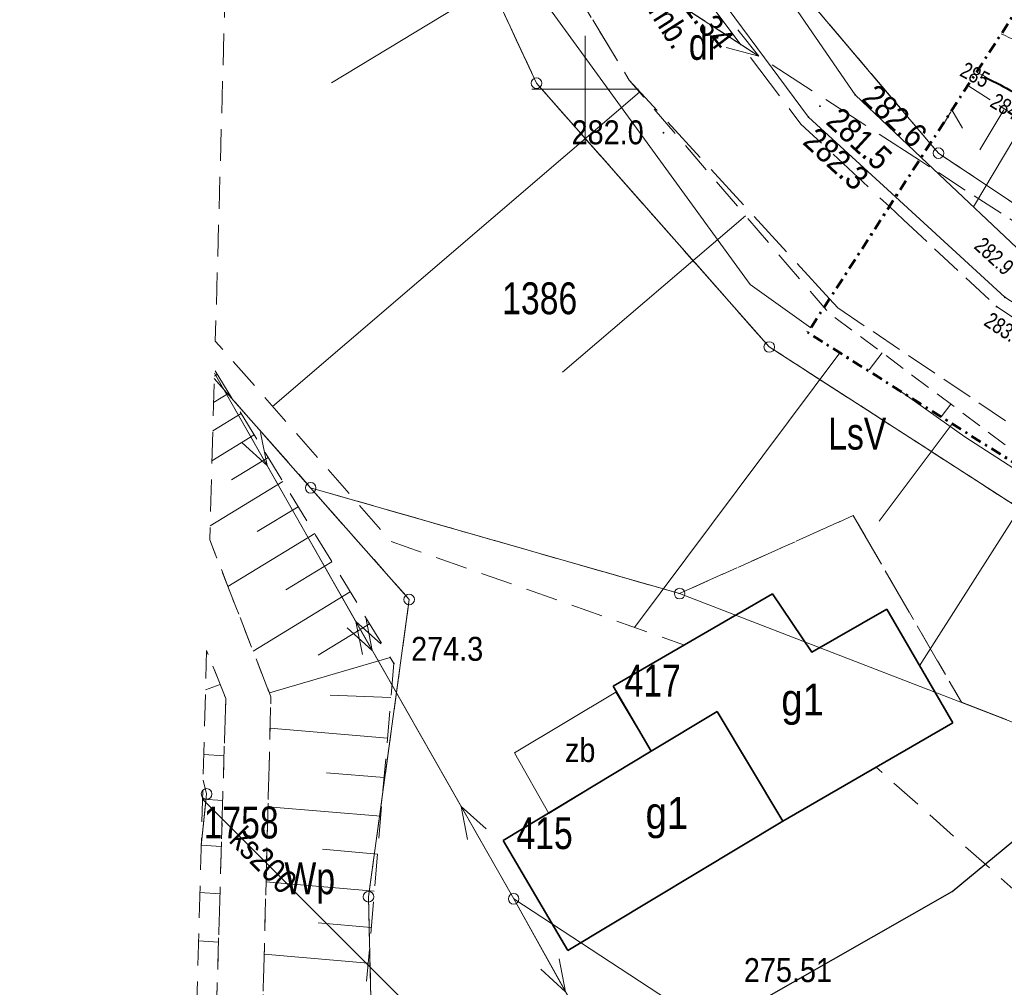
# Model space of a CAD drawing. Header units: metres. Extents: x 8377125 to 8377741, y 5529327 to 5529631.
# Tile 16 of 150: x 8377273 to 8377320, y 5529508 to 5529553. Entities that reach past the tile are written whole.
import ezdxf
from ezdxf.enums import TextEntityAlignment as Align

# ---------------------------------------------------------------- set-up
doc = ezdxf.new("R2010")
doc.units = ezdxf.units.M
doc.header["$MEASUREMENT"] = 0
for name, pattern in [('( Dashdot )', [1.001, 0.5, -0.25, 0.001, -0.25]), ('0.75_0.75', [1.5, 0.75, -0.75]), ('1.0_0.5', [1.5, 1, -0.5]), ('1.5_0.5', [2, 1.5, -0.5]), ('1.5_0.75', [2.25, 1.5, -0.75]), ('2.25_0.75', [3, 2.25, -0.75]), ('219-1000', [0]), ('BUBZ01-500', [1.75, 1.25, -0.5]), ('egkk-1000', [3, 2.25, -0.75]), ('egkk-500', [2, 1.5, -0.5]), ('egug-1000', [1.5, 0.75, -0.75]), ('egug-500', [1, 0.5, -0.5]), ('KTJZ01-500', [2, 1.5, -0.5]), ('suep_nn_1000', [0])]:
    doc.linetypes.add(name, pattern=pattern)
doc.layers.get('0').update_dxf_attribs({"color": 2})
for name, color, linetype in [('000 Inne (niezydentyfikowane)', 7, 'Continuous'), ('obudowa ochronna przewodu', 7, 'Continuous'), ('ogrodzenie trwałe', 7, 'Continuous'), ('rów melioracyjny (poligon)', 7, 'Continuous'), ('rów przydrożny (poligon)', 7, 'Continuous'), ('zbiornik lub silos', 7, 'Continuous'), ('zbiornik lub silos-Atr17', 7, 'Continuous')]:
    doc.layers.add(name, color=color, linetype=linetype)
for name, color, linetype, lineweight in [('1 500 A2 Ramka', 2, 'Continuous', 0), ('1 500 A2 Ramka (Construction)', 2, 'Continuous', 0), ('202-punkt graniczny', 7, 'Continuous', 0), ('210-oznaczenie konturu użytku gruntowego', 7, 'Continuous', 0), ('211-numer działki ewidencyjnej', 7, 'Continuous', 0), ('217-kontur klasyfikacyjny', 7, 'Continuous', 0), ('218-kontur użytku gruntowego', 7, 'Continuous', 0), ('219-działka ewidencyjna', 7, 'Continuous', 0), ('312-budynek ewidencyjny', 7, 'Continuous', 0), ('312-oznaczenie budynku ewidencyjnego', 7, 'Continuous', 0), ('312-oznaczenie budynku ewidencyjnego-Atr117', 7, 'Continuous', 0), ('BUBZ01', 7, 'Continuous', 0), ('BUBZ01_1', 7, 'Continuous', 0), ('jezdnia', 7, 'Continuous', 0), ('jezdnia-Atr17', 7, 'Continuous', 0), ('KTJZ01', 7, 'Continuous', 0), ('OTZZ', 7, 'Continuous', 0), ('pikieta naturalna', 7, 'Continuous', 0), ('pikieta naturalna-Atr2', 7, 'Continuous', 0), ('pikieta sztuczna-Atr2', 7, 'Continuous', 0), ('przewód elektroenergetyczny niskiego napięcia', 7, 'Continuous', 0), ('przewód elektroenergetyczny niskiego napięcia - ob. projektowany', 7, 'Continuous', 0), ('przewód elektroenergetyczny podziemny', 7, 'Continuous', 0), ('przewód gazowy', 7, 'Continuous', 0), ('przewód kanalizacyjny', 7, 'Continuous', 0), ('przewód kanalizacyjny-Atr1', 7, 'Continuous', 0), ('PTRW02', 7, 'Continuous', 0), ('RTPW01', 7, 'Continuous', 0), ('RTPW02', 7, 'Continuous', 0), ('rzędna-Atr2', 7, 'Continuous', 0), ('skarpa nieumocniona', 7, 'Continuous', 0), ('słup przewodów napowietrznych', 7, 'Continuous', 0), ('Wstawianie ramki sekcyjnej z opisem', 7, 'Continuous', 0), ('WWRPH_811', 7, 'Continuous', 0), ('WWRPH_814', 7, 'Continuous', 0), ('Zakres', 7, 'Continuous', 0)]:
    doc.layers.add(name, color=color, linetype=linetype, lineweight=lineweight)
doc.styles.get("Standard").update_dxf_attribs({"font": 'Working1250.shx', "width": 0.75})
doc.linetypes.add('902-1000', pattern='A,5,0,[1,ksztalty.shx,S=1,R=0,X=0,Y=0],5', length=10)

# ---------------------------------------------------------------- blocks, each defined once
blk = doc.blocks.new('202')
at = {"color": 0, "linetype": 'Continuous', "lineweight": 0}
blk.add_circle((0, 0), 0.25, dxfattribs=at)
blk = doc.blocks.new('RTPW01')
at = {"layer": 'RTPW01', "linetype": 'Continuous', "lineweight": 13}
h = blk.add_hatch(color=7, dxfattribs=at)
edge = h.paths.add_edge_path()
edge.add_arc((0, 0), 0.0045, 0, 360)
blk = doc.blocks.new('RTPW02')
at = {"layer": 'RTPW02', "linetype": 'Continuous', "lineweight": 13}
h = blk.add_hatch(color=7, dxfattribs=at)
edge = h.paths.add_edge_path()
edge.add_arc((0, 0), 0.0045, 0, 360)
blk = doc.blocks.new('*U23')
at = {"layer": '1 500 A2 Ramka (Construction)', "color": 2, "linetype": 'Continuous', "lineweight": 30}
blk.add_3dface([(-10.1172, -20.5497), (10.1172, -20.5497), (10.1172, 9.1484), (-10.1172, 9.1484)], dxfattribs=at)
blk = doc.blocks.new('PW01')
at = {"linetype": 'Continuous', "lineweight": 13}
h = blk.add_hatch(color=0, dxfattribs=at)
edge = h.paths.add_edge_path()
edge.add_arc((0, 0), 0.045, 0, 360)
blk = doc.blocks.new('US15')
at = {"color": 0, "linetype": 'Continuous', "lineweight": 13}
blk.add_circle((0, 0), 0.25, dxfattribs=at)
blk = doc.blocks.new('SUEP1')
at = {"color": 0, "linetype": 'Continuous'}
for p, q in [((5, 0), (3.5, 0.5)), ((15, 0), (13.5, 0.5)), ((0, 0), (5, 0)), ((5, 0), (3.5, -0.5)), ((5, 0), (15, 0)), ((15, 0), (13.5, -0.5))]:
    blk.add_line(p, q, dxfattribs=at)

msp = doc.modelspace()

# ---------------------------------------------------------------- linework, layer by layer
at = {"layer": '000 Inne (niezydentyfikowane)', "color": 7, "linetype": 'Continuous', "lineweight": 13}
for p, q in [((8377298.37, 5529556.54), (8377288.08, 5529550.3)), ((8377302.56, 5529549.86), (8377285.31, 5529535.09)), ((8377307.53, 5529544.05), (8377298.94, 5529536.7)), ((8377311.974, 5529537.603), (8377302.32, 5529524.7)), ((8377282.72, 5529536.6), (8377282.574, 5529536.512)), ((8377283.26, 5529535.71), (8377282.539, 5529535.27)), ((8377283.84, 5529534.76), (8377282.502, 5529533.938)), ((8377317.249, 5529534.268), (8377313.82, 5529529.69)), ((8377284.45, 5529533.75), (8377282.463, 5529532.536)), ((8377285.1, 5529532.69), (8377283.38, 5529531.64)), ((8377285.79, 5529531.56), (8377282.377, 5529529.479)), ((8377321.311, 5529531.699), (8377315.71, 5529522.9)), ((8377286.52, 5529530.37), (8377284.59, 5529529.2)), ((8377287.29, 5529529.11), (8377283.21, 5529526.63)), ((8377288.1, 5529527.78), (8377285.94, 5529526.46)), ((8377288.96, 5529526.37), (8377284.4, 5529523.58)), ((8377289.87, 5529524.87), (8377287.46, 5529523.4)), ((8377290.84, 5529523.29), (8377285.16, 5529521.63)), ((8377282.162, 5529521.758), (8377282.85, 5529522.01)), ((8377290.87, 5529521.4), (8377288.01, 5529521.52)), ((8377290.71, 5529519.49), (8377285.19, 5529519.97)), ((8377282.077, 5529518.732), (8377283.03, 5529518.67)), ((8377290.55, 5529517.64), (8377287.85, 5529517.87)), ((8377282.018, 5529516.623), (8377282.97, 5529516.56)), ((8377290.39, 5529515.82), (8377285.1, 5529516.27)), ((8377281.958, 5529514.461), (8377282.9, 5529514.4)), ((8377290.24, 5529514.04), (8377287.65, 5529514.27)), ((8377290.09, 5529512.3), (8377285, 5529512.74)), ((8377281.896, 5529512.242), (8377282.84, 5529512.18)), ((8377289.95, 5529510.59), (8377287.45, 5529510.81)), ((8377281.832, 5529509.963), (8377282.77, 5529509.9)), ((8377289.8, 5529508.92), (8377284.92, 5529509.34))]:
    msp.add_line(p, q, dxfattribs=at)
at = {"layer": '217-kontur klasyfikacyjny', "color": 3, "linetype": 'egkk-1000', "lineweight": 18, "flags": 128}
for points in [[(8377297.71, 5529550.28), (8377286.42, 5529574.6)], [(8377307.62, 5529557.6), (8377316.215, 5529547.445)], [(8377308.65, 5529537.88), (8377297.71, 5529550.28)], [(8377335.01, 5529520.88), (8377308.65, 5529537.88)], [(8377282.571, 5529536.4), (8377287.1, 5529531.26)], [(8377287.1, 5529531.26), (8377304.44, 5529526.29)], [(8377287.1, 5529531.26), (8377291.73, 5529526.01)], [(8377304.44, 5529526.29), (8377312.6, 5529529.96)], [(8377312.6, 5529529.96), (8377317.68, 5529521.18)], [(8377291.73, 5529526.01), (8377289.82, 5529512.04)], [(8377317.68, 5529521.18), (8377324.01, 5529518.73)], [(8377282.21, 5529516.87), (8377282.043, 5529517.518)], [(8377281.957, 5529514.437), (8377282.21, 5529516.87)], [(8377289.82, 5529512.04), (8377290.05, 5529501.79)]]:
    msp.add_lwpolyline(points, dxfattribs=at)
at = {"layer": '217-kontur klasyfikacyjny', "color": 3, "linetype": 'egkk-500', "lineweight": 13, "flags": 128}
for points in [[(8377316.215, 5529547.445), (8377316.6, 5529546.99)], [(8377316.6, 5529546.99), (8377340.08, 5529531.32)]]:
    msp.add_lwpolyline(points, dxfattribs=at)
at = {"layer": '218-kontur użytku gruntowego', "color": 3, "linetype": 'egug-1000', "lineweight": 18, "flags": 128}
for points in [[(8377286.42, 5529574.6), (8377297.71, 5529550.28)], [(8377316.215, 5529547.445), (8377307.62, 5529557.6)], [(8377297.71, 5529550.28), (8377308.65, 5529537.88)], [(8377308.65, 5529537.88), (8377335.01, 5529520.88)], [(8377282.571, 5529536.4), (8377287.1, 5529531.26)], [(8377287.1, 5529531.26), (8377291.73, 5529526.01)], [(8377304.44, 5529526.29), (8377287.1, 5529531.26)], [(8377312.6, 5529529.96), (8377304.44, 5529526.29)], [(8377317.68, 5529521.18), (8377312.6, 5529529.96)], [(8377291.73, 5529526.01), (8377289.82, 5529512.04)], [(8377324.01, 5529518.73), (8377317.68, 5529521.18)], [(8377282.21, 5529516.87), (8377282.043, 5529517.518)], [(8377281.957, 5529514.437), (8377282.21, 5529516.87)], [(8377289.82, 5529512.04), (8377290.05, 5529501.79)]]:
    msp.add_lwpolyline(points, dxfattribs=at)
at = {"layer": '218-kontur użytku gruntowego', "color": 3, "linetype": 'egug-500', "lineweight": 13, "flags": 128}
for points in [[(8377316.6, 5529546.99), (8377316.215, 5529547.445)], [(8377316.215, 5529547.445), (8377316.6, 5529546.99)], [(8377340.08, 5529531.32), (8377316.6, 5529546.99)], [(8377316.6, 5529546.99), (8377340.08, 5529531.32)]]:
    msp.add_lwpolyline(points, dxfattribs=at)
at = {"layer": '219-działka ewidencyjna', "color": 7, "linetype": '219-1000', "lineweight": 18, "flags": 128}
for points in [[(8377297.71, 5529550.28), (8377286.42, 5529574.6)], [(8377316.215, 5529547.445), (8377307.62, 5529557.6)], [(8377308.65, 5529537.88), (8377297.71, 5529550.28)], [(8377335.01, 5529520.88), (8377308.65, 5529537.88)], [(8377287.1, 5529531.26), (8377282.571, 5529536.4)], [(8377304.44, 5529526.29), (8377287.1, 5529531.26)], [(8377291.73, 5529526.01), (8377287.1, 5529531.26)], [(8377324.01, 5529518.73), (8377304.44, 5529526.29)], [(8377291.73, 5529526.01), (8377289.82, 5529512.04)], [(8377282.21, 5529516.87), (8377282.043, 5529517.518)], [(8377282.21, 5529516.87), (8377281.957, 5529514.437)], [(8377290.05, 5529501.79), (8377289.82, 5529512.04)]]:
    msp.add_lwpolyline(points, dxfattribs=at)
at = {"layer": '219-działka ewidencyjna', "color": 7, "linetype": 'Continuous', "lineweight": 13, "flags": 128}
for points in [[(8377316.6, 5529546.99), (8377316.215, 5529547.445)], [(8377340.08, 5529531.32), (8377316.6, 5529546.99)]]:
    msp.add_lwpolyline(points, dxfattribs=at)
at = {"layer": '312-budynek ewidencyjny', "color": 7, "linetype": 'Continuous', "lineweight": 35, "flags": 128}
for points in [[(8377301.32, 5529521.93), (8377308.81, 5529526.28)], [(8377308.81, 5529526.28), (8377310.65, 5529523.53)], [(8377310.65, 5529523.53), (8377314.17, 5529525.56)], [(8377314.17, 5529525.56), (8377317.27, 5529520.21)], [(8377303.1, 5529518.88), (8377301.32, 5529521.93)], [(8377303.1, 5529518.88), (8377306.2, 5529520.74)], [(8377306.2, 5529520.74), (8377303.1, 5529518.88)], [(8377306.2, 5529520.74), (8377309.29, 5529515.59)], [(8377309.29, 5529515.59), (8377306.2, 5529520.74)], [(8377317.27, 5529520.21), (8377309.29, 5529515.59)], [(8377296.14, 5529514.69), (8377303.1, 5529518.88)], [(8377309.29, 5529515.59), (8377299.18, 5529509.52)], [(8377299.18, 5529509.52), (8377296.14, 5529514.69)]]:
    msp.add_lwpolyline(points, dxfattribs=at)
at = {"layer": 'BUBZ01', "color": 7, "linetype": 'BUBZ01-500', "lineweight": 13}
msp.add_polyline3d([(8377317.983, 5529550.175, 283.442), (8377326.59, 5529544.64, 286.56), (8377333.93, 5529539.53, 287.87), (8377347.517, 5529534.478, 288.698), (8377352.641, 5529531.971, 288.231)], dxfattribs=at)
at = {"layer": 'BUBZ01_1', "color": 7, "linetype": 'Continuous', "lineweight": 13}
for p, q in [((8377318.547, 5529547.14, 283.864), (8377319.676, 5529549.025, 284.579)), ((8377318.241, 5529544.475, 283.239), (8377320.626, 5529548.456, 284.566))]:
    msp.add_line(p, q, dxfattribs=at)
at = {"layer": 'jezdnia', "color": 7, "linetype": '2.25_0.75', "lineweight": 18, "flags": 128}
for points in [[(8377288.696, 5529592.032), (8377293.93, 5529578.63), (8377300.3, 5529563.28), (8377304.42, 5529555.91), (8377310.14, 5529548.36), (8377314.295, 5529544.481)], [(8377311.484, 5529540.141), (8377302.07, 5529550.43), (8377296.27, 5529560), (8377289.66, 5529576.44), (8377284.086, 5529590.614)]]:
    msp.add_lwpolyline(points, dxfattribs=at)
at = {"layer": 'jezdnia', "color": 7, "linetype": '1.5_0.5', "lineweight": 13, "flags": 128}
for points in [[(8377314.959, 5529543.861), (8377314.295, 5529544.481)], [(8377311.484, 5529540.141), (8377311.87, 5529539.72)]]:
    msp.add_lwpolyline(points, dxfattribs=at)
at = {"layer": 'KTJZ01', "color": 7, "linetype": 'KTJZ01-500', "lineweight": 13}
for points in [[(8377314.959, 5529543.861, 283.194), (8377319.33, 5529539.78, 283.86), (8377338.668, 5529527.083, 285.942), (8377348.754, 5529521.741, 286.957), (8377359.879, 5529515.876, 287.98), (8377367.307, 5529512.208, 288.606), (8377370.445, 5529511.09, 288.757), (8377375.045, 5529509.037, 288.985), (8377380.025, 5529506.56, 289.213), (8377386.139, 5529503.373, 289.555), (8377391.309, 5529500.553, 289.788), (8377399.808, 5529496.663, 290.165), (8377411.862, 5529493.138, 291.002), (8377419.006, 5529491.933, 291.668), (8377429.685, 5529491.167, 292.904), (8377440.92, 5529491.695, 294.262), (8377456.048, 5529494.714, 296.262), (8377465.548, 5529500.847, 298.076), (8377470.455, 5529506.719, 299.175), (8377471.744, 5529509.333, 299.581), (8377473.741, 5529515.304, 300.516), (8377474.454, 5529520.195, 301.263), (8377474.815, 5529527.608, 302.245), (8377474.678, 5529528.881, 302.408)], [(8377311.87, 5529539.72, 283.4), (8377336.44, 5529523.171, 285.797), (8377346.611, 5529517.368, 286.84), (8377357.416, 5529511.569, 288.052), (8377364.909, 5529506.839, 288.626), (8377368.839, 5529504.63, 288.711), (8377369.672, 5529505.21, 288.87), (8377374.779, 5529504.381, 289.1), (8377378.558, 5529503.181, 289.155), (8377381.317, 5529501.98, 289.373), (8377382.413, 5529500.947, 289.457), (8377383.158, 5529499.4, 289.505), (8377383.411, 5529498.303, 289.539), (8377389.462, 5529495.675, 289.876), (8377398.082, 5529492.24, 290.27), (8377411.127, 5529488.308, 291.088), (8377418.327, 5529487, 291.483)]]:
    msp.add_polyline3d(points, dxfattribs=at)
at = {"layer": 'obudowa ochronna przewodu', "color": 7, "linetype": 'Continuous', "lineweight": 25, "flags": 128}
msp.add_lwpolyline([(8377290.74, 5529507.88), (8377282.018, 5529516.632)], dxfattribs=at)
at = {"layer": 'ogrodzenie trwałe', "color": 7, "linetype": '902-1000', "lineweight": 25, "flags": 128}
msp.add_lwpolyline([(8377311.02, 5529484.33), (8377301.67, 5529475.99), (8377291.15, 5529497.4), (8377317.24, 5529512.29), (8377321.23, 5529515.58), (8377335.11, 5529499.08)], dxfattribs=at)
at = {"layer": 'OTZZ', "color": 7, "linetype": 'Continuous', "lineweight": 13}
for p, q in [((8377316.734, 5529548.163), (8377317.177, 5529548.931)), ((8377317.237, 5529549.023), (8377317.734, 5529548.163))]:
    msp.add_line(p, q, dxfattribs=at)
at = {"layer": 'przewód elektroenergetyczny niskiego napięcia', "color": 1, "linetype": 'suep_nn_1000', "lineweight": 18, "flags": 128}
for points in [[(8377282.578, 5529536.657), (8377296.64, 5529511.94)], [(8377320.84, 5529468.64), (8377296.64, 5529511.94)]]:
    msp.add_lwpolyline(points, dxfattribs=at)
at = {"layer": 'przewód elektroenergetyczny niskiego napięcia - ob. projektowany', "color": 1, "linetype": '2.25_0.75', "lineweight": 18, "flags": 128}
msp.add_lwpolyline([(8377315.706, 5529546.658), (8377295.57, 5529559.72)], dxfattribs=at)
at = {"layer": 'przewód elektroenergetyczny niskiego napięcia - ob. projektowany', "color": 1, "linetype": '1.5_0.5', "lineweight": 13, "flags": 128}
msp.add_lwpolyline([(8377483.044, 5529523.645), (8377480.46, 5529493.18), (8377440.11, 5529481.49), (8377399.05, 5529490.32), (8377360.65, 5529507.31), (8377330.78, 5529536.88), (8377315.706, 5529546.658)], dxfattribs=at)
at = {"layer": 'przewód elektroenergetyczny podziemny', "color": 1, "linetype": 'Continuous', "lineweight": 18, "flags": 128}
msp.add_lwpolyline([(8377296.64, 5529511.94), (8377313.45, 5529500.93)], dxfattribs=at)
at = {"layer": 'przewód gazowy', "color": 40, "linetype": 'Continuous', "lineweight": 18, "flags": 128}
for points in [[(8377283.874, 5529583.011), (8377288.31, 5529576.01), (8377294.61, 5529558.92), (8377307.75, 5529540.81), (8377310.606, 5529538.786)], [(8377314.775, 5529535.832), (8377317.84, 5529533.66), (8377338.55, 5529520.28)]]:
    msp.add_lwpolyline(points, dxfattribs=at)
at = {"layer": 'przewód kanalizacyjny', "color": 34, "linetype": 'Continuous', "lineweight": 18, "flags": 128}
msp.add_lwpolyline([(8377488.207, 5529355.183), (8377476.75, 5529357), (8377449.33, 5529362.14), (8377419.53, 5529370.81), (8377377.81, 5529395.61), (8377374.37, 5529397.66), (8377356.52, 5529408.27), (8377328.08, 5529441.98), (8377308.64, 5529469.19), (8377307.85, 5529471.19), (8377306.2, 5529475.39), (8377297.63, 5529497.2), (8377294.8, 5529503.81), (8377290.74, 5529507.88), (8377282.018, 5529516.632)], dxfattribs=at)
at = {"layer": 'PTRW02', "color": 7, "linetype": 'Continuous', "lineweight": 13}
for points in [[(8377471.598, 5529530.809, 302.616), (8377471.029, 5529530.751, 302.595), (8377470.3, 5529516.714, 300.633), (8377468.41, 5529509.97, 299.38), (8377463.402, 5529503.466, 298.034), (8377457.077, 5529498.706, 296.852), (8377451.13, 5529495.93, 295.75), (8377434.695, 5529494.454, 292.732), (8377424.673, 5529494.504, 291.686), (8377414.62, 5529495.96, 291.39), (8377406.629, 5529497.945, 290.933), (8377397.57, 5529500.64, 290.8), (8377387.863, 5529505.241, 290.488), (8377376.019, 5529511.098, 289.841), (8377368.353, 5529515.208, 289.708), (8377360.707, 5529519.732, 288.425), (8377350.04, 5529524.56, 286.7), (8377345.944, 5529526.69, 285.312), (8377321.13, 5529541.74, 283.55), (8377315.793, 5529546.793, 282.975)], [(8377314.586, 5529544.931, 282.927), (8377319.72, 5529540.22, 283.7), (8377339.017, 5529527.768, 285.789), (8377348.042, 5529522.984, 286.692), (8377360.087, 5529517.82, 287.681), (8377367.258, 5529513.449, 288.626), (8377375.372, 5529509.543, 288.89), (8377386.892, 5529503.614, 289.464), (8377397.271, 5529498.67, 289.868), (8377405.629, 5529495.371, 290.414), (8377414.41, 5529493.3, 291.13), (8377423.745, 5529492.023, 292.146), (8377435.58, 5529491.83, 293.55), (8377452.18, 5529494.03, 295.73), (8377458.79, 5529496.856, 296.775), (8377465.144, 5529501.717, 298.029), (8377470.81, 5529509.19, 299.41), (8377473.021, 5529515.666, 300.461), (8377472.658, 5529520.828, 301.263), (8377472.63, 5529522.5, 301.44), (8377472.732, 5529530.099, 302.539)]]:
    msp.add_polyline3d(points, dxfattribs=at)
at = {"layer": 'rów melioracyjny (poligon)', "color": 7, "linetype": '0.75_0.75', "lineweight": 18, "flags": 128}
msp.add_lwpolyline([(8377282.359, 5529528.814), (8377285.23, 5529521.44), (8377284.7, 5529501.03), (8377297.92, 5529474.12), (8377295.71, 5529473.41), (8377282.5, 5529500.83), (8377283.11, 5529521.36), (8377282.213, 5529523.607)], dxfattribs=at)
at = {"layer": 'rów przydrożny (poligon)', "color": 7, "linetype": 'Continuous', "lineweight": 18, "flags": 128}
for points in [[(8377314.586, 5529544.931), (8377310.49, 5529548.69), (8377304.97, 5529556.16), (8377301.16, 5529564.04), (8377290.669, 5529591.969)], [(8377293.078, 5529591.891), (8377303.28, 5529565.76), (8377307.26, 5529557.63), (8377312.69, 5529549.73), (8377315.793, 5529546.793)]]:
    msp.add_lwpolyline(points, dxfattribs=at)
at = {"layer": 'skarpa nieumocniona', "color": 7, "linetype": '1.0_0.5', "lineweight": 13, "flags": 128}
for points in [[(8377343.978, 5529518.333), (8377337.99, 5529521.49), (8377321.44, 5529532.01), (8377311.44, 5529539.49), (8377311.225, 5529539.741)], [(8377313.95, 5529537.61), (8377313.312, 5529536.757)], [(8377317.18, 5529535.19), (8377316.734, 5529534.594)]]:
    msp.add_lwpolyline(points, dxfattribs=at)
at = {"layer": 'skarpa nieumocniona', "color": 7, "linetype": '1.5_0.75', "lineweight": 18, "flags": 128}
for points in [[(8377291.01, 5529523.01), (8377289.23, 5529502.21), (8377300.29, 5529474.87), (8377297.92, 5529474.12), (8377284.7, 5529501.03), (8377285.23, 5529521.44), (8377282.36, 5529528.81), (8377282.58, 5529536.82)], [(8377283.11, 5529521.36), (8377282.5, 5529500.83), (8377295.71, 5529473.41), (8377293.84, 5529472.81), (8377281.4, 5529494.54), (8377282.21, 5529523.61)]]:
    msp.add_lwpolyline(points, close=True, dxfattribs=at)
at = {"layer": 'Wstawianie ramki sekcyjnej z opisem', "color": 7}
for p, q in [((8377300, 5529547.5), (8377300, 5529552.5)), ((8377300, 5529547.5), (8377300, 5529552.5)), ((8377297.5, 5529550), (8377302.5, 5529550)), ((8377297.5, 5529550), (8377302.5, 5529550))]:
    msp.add_line(p, q, dxfattribs=at)
at = {"layer": 'WWRPH_811', "color": 34, "linetype": 'Continuous', "lineweight": 13}
msp.add_open_spline([(8377319.553, 5529552.599, 286), (8377320.03, 5529552.378, 286), (8377320.507, 5529552.157, 286), (8377320.983, 5529551.936, 286), (8377321.15, 5529551.859, 286), (8377321.308, 5529551.765, 286), (8377321.468, 5529551.675, 286), (8377321.629, 5529551.586, 286), (8377321.788, 5529551.494, 286), (8377321.944, 5529551.398, 286), (8377322.103, 5529551.3, 286), (8377322.255, 5529551.195, 286), (8377322.403, 5529551.082, 286), (8377322.479, 5529551.025, 286), (8377322.552, 5529550.965, 286), (8377322.624, 5529550.903, 286), (8377322.66, 5529550.872, 286), (8377322.696, 5529550.84, 286), (8377322.731, 5529550.807, 286), (8377322.749, 5529550.791, 286), (8377322.766, 5529550.774, 286), (8377322.784, 5529550.758, 286), (8377322.802, 5529550.741, 286), (8377322.819, 5529550.724, 286), (8377322.836, 5529550.707, 286), (8377322.922, 5529550.623, 286), (8377323.003, 5529550.535, 286), (8377323.082, 5529550.445, 286), (8377323.161, 5529550.357, 286), (8377323.234, 5529550.266, 286), (8377323.305, 5529550.171, 286), (8377323.375, 5529550.079, 286), (8377323.442, 5529549.985, 286), (8377323.506, 5529549.888, 286), (8377323.538, 5529549.84, 286), (8377323.569, 5529549.791, 286), (8377323.599, 5529549.742, 286), (8377323.63, 5529549.692, 286), (8377323.659, 5529549.642, 286), (8377323.687, 5529549.592, 286), (8377323.801, 5529549.39, 286), (8377323.907, 5529549.186, 286), (8377324.002, 5529548.975, 286), (8377324.097, 5529548.765, 286), (8377324.183, 5529548.551, 286), (8377324.255, 5529548.333, 286), (8377324.292, 5529548.223, 286), (8377324.328, 5529548.112, 286), (8377324.363, 5529548.001, 286), (8377324.398, 5529547.891, 286), (8377324.433, 5529547.78, 286), (8377324.468, 5529547.669, 286), (8377324.502, 5529547.558, 286), (8377324.535, 5529547.447, 286), (8377324.568, 5529547.336, 286), (8377324.601, 5529547.224, 286), (8377324.632, 5529547.112, 286), (8377324.663, 5529547.001, 286), (8377324.725, 5529546.777, 286), (8377324.784, 5529546.552, 286), (8377324.846, 5529546.328, 286), (8377324.908, 5529546.106, 286), (8377324.969, 5529545.884, 286), (8377325.036, 5529545.663, 286), (8377325.039, 5529545.653, 286), (8377325.042, 5529545.644, 286), (8377325.044, 5529545.634, 286)], degree=3, knots=[0, 0, 0, 0, 0.167487, 0.167487, 0.167487, 0.226015, 0.226015, 0.226015, 0.28459, 0.28459, 0.28459, 0.343775, 0.343775, 0.343775, 0.373923, 0.373923, 0.373923, 0.389216, 0.389216, 0.389216, 0.39693, 0.39693, 0.39693, 0.404693, 0.404693, 0.404693, 0.442869, 0.442869, 0.442869, 0.480372, 0.480372, 0.480372, 0.517265, 0.517265, 0.517265, 0.535707, 0.535707, 0.535707, 0.554238, 0.554238, 0.554238, 0.627814, 0.627814, 0.627814, 0.701117, 0.701117, 0.701117, 0.738188, 0.738188, 0.738188, 0.775214, 0.775214, 0.775214, 0.812219, 0.812219, 0.812219, 0.849234, 0.849234, 0.849234, 0.923302, 0.923302, 0.923302, 0.996812, 0.996812, 0.996812, 1, 1, 1, 1], dxfattribs=at)
at = {"layer": 'WWRPH_814', "color": 34, "linetype": 'Continuous', "lineweight": 40}
msp.add_open_spline([(8377318.376, 5529550.781, 285), (8377318.796, 5529550.564, 285), (8377319.216, 5529550.348, 285), (8377319.636, 5529550.131, 285), (8377320.069, 5529549.908, 285), (8377320.479, 5529549.644, 285), (8377320.905, 5529549.41, 285), (8377320.967, 5529549.376, 285), (8377321.028, 5529549.343, 285), (8377321.09, 5529549.31, 285), (8377321.151, 5529549.276, 285), (8377321.211, 5529549.242, 285), (8377321.272, 5529549.208, 285), (8377321.333, 5529549.174, 285), (8377321.391, 5529549.135, 285), (8377321.448, 5529549.093, 285), (8377321.477, 5529549.072, 285), (8377321.505, 5529549.05, 285), (8377321.532, 5529549.027, 285), (8377321.546, 5529549.015, 285), (8377321.559, 5529549.003, 285), (8377321.573, 5529548.991, 285), (8377321.586, 5529548.979, 285), (8377321.6, 5529548.966, 285), (8377321.612, 5529548.953, 285), (8377321.712, 5529548.852, 285), (8377321.796, 5529548.739, 285), (8377321.867, 5529548.616, 285), (8377321.937, 5529548.495, 285), (8377321.996, 5529548.37, 285), (8377322.039, 5529548.238, 285), (8377322.082, 5529548.106, 285), (8377322.125, 5529547.973, 285), (8377322.163, 5529547.839, 285), (8377322.201, 5529547.705, 285), (8377322.236, 5529547.571, 285), (8377322.276, 5529547.438, 285), (8377322.279, 5529547.428, 285), (8377322.282, 5529547.419, 285), (8377322.284, 5529547.409, 285)], degree=3, knots=[0, 0, 0, 0, 0.261444, 0.261444, 0.261444, 0.530475, 0.530475, 0.530475, 0.569119, 0.569119, 0.569119, 0.607617, 0.607617, 0.607617, 0.646358, 0.646358, 0.646358, 0.666082, 0.666082, 0.666082, 0.676106, 0.676106, 0.676106, 0.686273, 0.686273, 0.686273, 0.764083, 0.764083, 0.764083, 0.840545, 0.840545, 0.840545, 0.91762, 0.91762, 0.91762, 0.99447, 0.99447, 0.99447, 1, 1, 1, 1], dxfattribs=at)
at = {"layer": 'Zakres', "color": 6, "linetype": '( Dashdot )', "lineweight": 30, "flags": 128}
msp.add_lwpolyline([(8377414.4, 5529558.8), (8377394.3, 5529564.5), (8377346.87, 5529583.91), (8377326.07, 5529562.66), (8377310.46, 5529538.56), (8377343.66, 5529517.57), (8377333.09, 5529491.89), (8377329.3, 5529460.2), (8377330.8, 5529443.4), (8377348.2, 5529439), (8377375.5, 5529435.3), (8377396.8, 5529436.1), (8377403.2, 5529449.8), (8377410.9, 5529467.2), (8377414.6, 5529472.3), (8377421.3, 5529475), (8377476.8, 5529477.8), (8377486.8, 5529489.1), (8377494.3, 5529516.6), (8377447.04, 5529546.18), (8377414.4, 5529558.8)], close=True, dxfattribs=at)
at = {"layer": 'zbiornik lub silos', "color": 7, "linetype": 'Continuous', "lineweight": 18, "flags": 128}
msp.add_lwpolyline([(8377298.29, 5529515.96), (8377296.68, 5529518.8), (8377301.44, 5529521.65), (8377303.1, 5529518.88)], close=True, dxfattribs=at)

# ---------------------------------------------------------------- block references
at = {"layer": '202-punkt graniczny', "color": 7, "linetype": 'Continuous', "lineweight": 18}
for p in [(8377297.71, 5529550.28), (8377316.6, 5529546.99), (8377308.65, 5529537.88), (8377287.1, 5529531.26), (8377291.73, 5529526.01), (8377304.44, 5529526.29), (8377282.21, 5529516.87), (8377289.82, 5529512.04)]:
    msp.add_blockref('202', p, dxfattribs=at)
at = {"layer": '202-punkt graniczny', "color": 7, "linetype": 'Continuous', "lineweight": 13}
msp.add_blockref('202', (8377316.6, 5529546.99), dxfattribs=at)
at = {"layer": 'pikieta naturalna', "color": 7, "linetype": 'Continuous', "lineweight": 13}
for p in [(8377312.69, 5529549.73), (8377311.03, 5529549.2), (8377310.49, 5529548.69), (8377303.68, 5529547.95), (8377291.01, 5529523.01)]:
    msp.add_blockref('PW01', p, dxfattribs=at)
at = {"layer": 'przewód elektroenergetyczny niskiego napięcia', "color": 1, "linetype": 'Continuous', "lineweight": 18}
for p, rotation in [((8377282.578, 5529536.657), 299.636), ((8377296.64, 5529511.94), 119.636), ((8377296.64, 5529511.94), 299.2)]:
    msp.add_blockref('SUEP1', p, dxfattribs=dict(at, rotation=rotation))
at = {"layer": 'przewód elektroenergetyczny niskiego napięcia - ob. projektowany', "color": 1, "linetype": 'Continuous', "lineweight": 18, "rotation": 327.029}
msp.add_blockref('SUEP1', (8377295.57, 5529559.72), dxfattribs=at)
at = {"layer": 'RTPW01', "color": 7, "linetype": 'Continuous', "lineweight": 13, "xscale": 10, "yscale": 10}
msp.add_blockref('RTPW01', (8377319.72, 5529540.22, 283.7), dxfattribs=at)
at = {"layer": 'RTPW02', "color": 7, "linetype": 'Continuous', "lineweight": 13, "xscale": 10, "yscale": 10}
msp.add_blockref('RTPW02', (8377319.33, 5529539.78, 283.86), dxfattribs=at)
at = {"layer": 'słup przewodów napowietrznych', "color": 7, "linetype": 'Continuous', "lineweight": 18}
msp.add_blockref('US15', (8377296.64, 5529511.94), dxfattribs=at)

# ---------------------------------------------------------------- texts
at = {"layer": '210-oznaczenie konturu użytku gruntowego', "color": 3, "linetype": 'Continuous', "lineweight": 18, "width": 0.79}
for s, p in [('dr', (8377304.87, 5529551.38)), ('LsV', (8377311.42, 5529533.06)), ('Wp', (8377285.87, 5529512.16))]:
    msp.add_text(s, height=1.5, dxfattribs=at).set_placement(p)
at = {"layer": '211-numer działki ewidencyjnej', "color": 7, "linetype": 'Continuous', "lineweight": 18, "width": 0.79}
msp.add_text('1386', height=1.5, dxfattribs=at).set_placement((8377296.1, 5529539.42))
msp.add_text('1758', height=1.5, dxfattribs=at).set_placement((8377282.07, 5529516.28), align=Align.TOP_LEFT)
at = {"layer": '312-oznaczenie budynku ewidencyjnego', "color": 7, "linetype": 'Continuous', "lineweight": 18, "width": 0.79}
for s, p in [('417', (8377301.85, 5529521.45)), ('415', (8377296.77, 5529514.28))]:
    msp.add_text(s, height=1.5, dxfattribs=at).set_placement(p)
at = {"layer": '312-oznaczenie budynku ewidencyjnego-Atr117', "color": 7, "width": 0.9}
for p in [(8377310.22, 5529521.31), (8377303.84, 5529515.98)]:
    msp.add_text('g1', height=1.5, dxfattribs=at).set_placement(p, align=Align.MIDDLE_CENTER)
at = {"layer": 'jezdnia-Atr17', "color": 7, "width": 0.9}
msp.add_text('j.mb.', height=1.125, rotation=302.378, dxfattribs=at).set_placement((8377302.57, 5529554.26))
msp.add_text('j.mb.', height=1.125, rotation=302.378, dxfattribs=at).set_placement((8377302.57, 5529554.26))
at = {"layer": 'pikieta naturalna-Atr2', "color": 7, "width": 0.9}
msp.add_text('282.6', height=1.125, rotation=316.568, dxfattribs=at).set_placement((8377312.93, 5529549.5))
for s, p in [('281.5', (8377312.02, 5529549.23)), ('282.3', (8377310.93, 5529548.29))]:
    msp.add_text(s, height=1.125, rotation=317.458, dxfattribs=at).set_placement(p, align=Align.TOP_LEFT)
msp.add_text('282.0', height=1.125, dxfattribs=at).set_placement((8377302.75, 5529547.97), align=Align.MIDDLE_RIGHT)
msp.add_text('274.3', height=1.125, dxfattribs=at).set_placement((8377291.82, 5529523.13))
at = {"layer": 'pikieta sztuczna-Atr2', "color": 7, "width": 0.9}
msp.add_text('281.34', height=1.125, rotation=307.148, dxfattribs=at).set_placement((8377304.56, 5529555.72), align=Align.TOP_LEFT)
at = {"layer": 'przewód kanalizacyjny-Atr1', "color": 34, "width": 0.9}
msp.add_text('ks200', height=1.125, rotation=314.898, dxfattribs=at).set_placement((8377283.61, 5529515.04), align=Align.MIDDLE_LEFT)
at = {"layer": 'RTPW01', "color": 7, "linetype": 'Continuous', "lineweight": 13, "char_height": 0.75, "attachment_point": 7, "line_spacing_factor": 0.6}
for s, insert, rotation in [('\\FWORKING_1250;\\H1x;\\W0.8;284.6', (8377318.963, 5529549.205, 284.56), 329.0704), ('\\FWORKING_1250;\\H1x;\\W0.8;282.9', (8377318.22, 5529542.548, 282.87), 317.4586)]:
    msp.add_mtext(s, dxfattribs=dict(at, insert=insert, rotation=rotation))
at = {"layer": 'RTPW02', "color": 7, "linetype": 'Continuous', "lineweight": 13, "insert": (8377318.678, 5529538.926, 283.86), "char_height": 0.75, "attachment_point": 7, "rotation": 326.7118, "line_spacing_factor": 0.6}
msp.add_mtext('\\FWORKING_1250;\\H1x;\\W0.8;283.86', dxfattribs=at)
at = {"layer": 'rzędna-Atr2', "color": 34, "width": 0.9}
msp.add_text('275.51', height=1.125, dxfattribs=at).set_placement((8377307.459, 5529507.691), align=Align.BOTTOM_LEFT)
at = {"layer": 'zbiornik lub silos-Atr17', "color": 7, "width": 0.9}
msp.add_text('zb', height=1.125, dxfattribs=at).set_placement((8377299.05, 5529518.37))

# ---------------------------------------------------------------- next in the draw order: texts
at = {"layer": 'WWRPH_814', "color": 34, "linetype": 'Continuous', "lineweight": 13, "insert": (8377318.319, 5529550.67, 285), "char_height": 0.75, "attachment_point": 5, "rotation": 332.7122, "line_spacing_factor": 0.6, "bg_fill": 3, "box_fill_scale": 0.666667, "bg_fill_color": 255, "bg_fill_transparency": 0}
msp.add_mtext('\\FWORKING_1250;\\H1x;\\W0.8;285', dxfattribs=at)

# ---------------------------------------------------------------- next in the draw order: linework, layer by layer
at = {"layer": 'skarpa nieumocniona', "color": 7, "linetype": '1.5_0.75', "lineweight": 18, "flags": 128}
msp.add_lwpolyline([(8377336.039, 5529499.055), (8377335.13, 5529499.05), (8377313.67, 5529518.13), (8377317.27, 5529520.21), (8377314.17, 5529525.56), (8377310.65, 5529523.53), (8377308.81, 5529526.28), (8377304.67, 5529523.87), (8377290.88, 5529528.74), (8377282.62, 5529538.16), (8377284.05, 5529589.46), (8377288.47, 5529578.29), (8377296.27, 5529560), (8377302.07, 5529550.43), (8377311.225, 5529539.741)], dxfattribs=at)
at = {"layer": 'Zakres', "color": 6, "linetype": '( Dashdot )', "lineweight": 60, "flags": 128}
msp.add_lwpolyline([(8377414.4, 5529558.8), (8377394.3, 5529564.5), (8377346.87, 5529583.91), (8377326.07, 5529562.66), (8377310.46, 5529538.56), (8377343.66, 5529517.57), (8377333.09, 5529491.89), (8377329.3, 5529460.2), (8377330.8, 5529443.4), (8377348.2, 5529439), (8377375.5, 5529435.3), (8377396.8, 5529436.1), (8377403.2, 5529449.8), (8377410.9, 5529467.2), (8377414.6, 5529472.3), (8377421.3, 5529475), (8377476.8, 5529477.8), (8377486.8, 5529489.1), (8377494.3, 5529516.6), (8377447.04, 5529546.18), (8377414.4, 5529558.8)], close=True, dxfattribs=at)

# ---------------------------------------------------------------- next in the draw order: block references
at = {"layer": '1 500 A2 Ramka', "color": 2, "linetype": 'Continuous', "lineweight": 30, "xscale": 10, "yscale": 10, "zscale": 10, "rotation": 90}
msp.add_blockref('*U23', (8377301.832, 5529509.982), dxfattribs=at)

doc.saveas('drawing.dxf')
